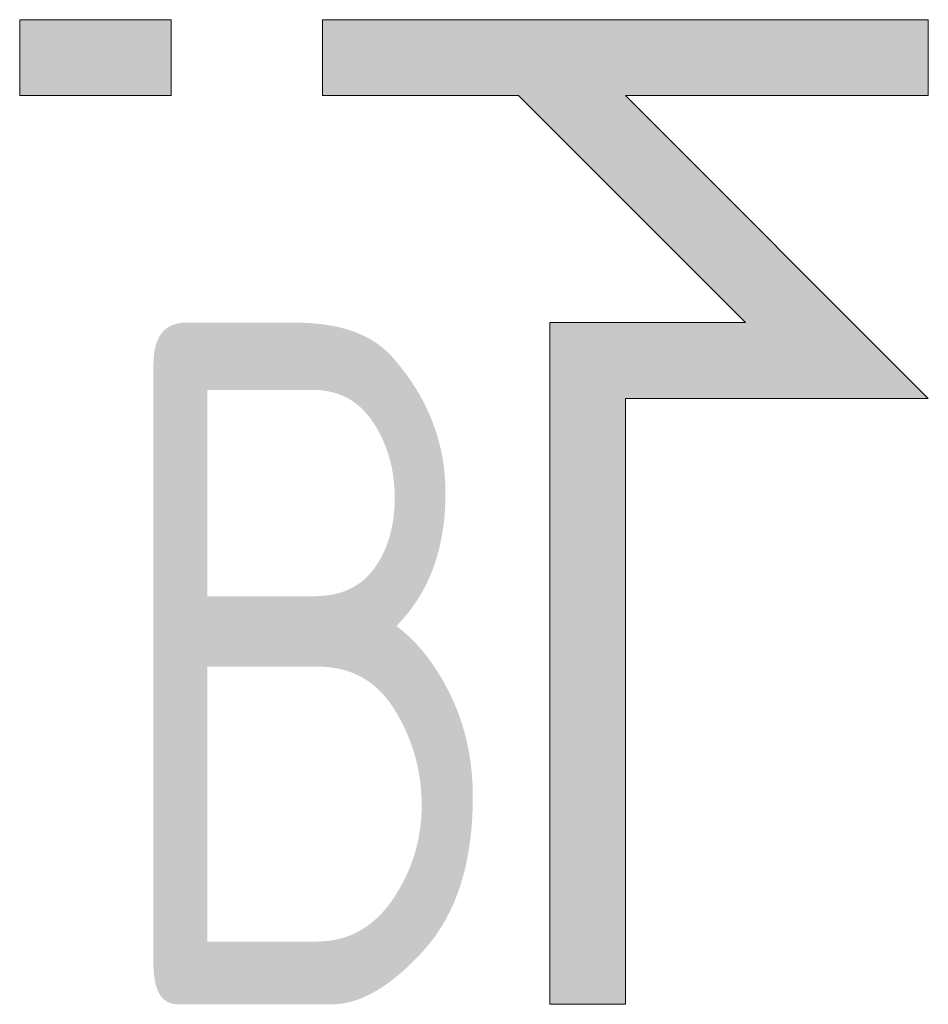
# Model space of a CAD drawing. Header units: millimetres. Extents: x 15940 to 92175, y -24684 to 227664.
# Tile 117 of 132: x 57404 to 57670, y 195495 to 195784. Entities that reach past the tile are written whole.
import ezdxf
from ezdxf.enums import TextEntityAlignment as Align

# ---------------------------------------------------------------- set-up
doc = ezdxf.new("R2010")
doc.units = ezdxf.units.MM
doc.header["$LTSCALE"] = 0.05
doc.layers.add('VZT_50 POPIS - OBECNE', color=7, linetype='Continuous', lineweight=13)
doc.styles.add('EVORA_125', font='isocp.shx', dxfattribs={"width": 0.6, "height": 125})

msp = doc.modelspace()

# ---------------------------------------------------------------- hatches: boundary and pattern name
at = {"layer": 'VZT_50 POPIS - OBECNE'}
h = msp.add_hatch(color=256, dxfattribs=at)
h.dxf.hatch_style = 1
h.paths.add_polyline_path([(57670.4, 195673.27), (57581.51, 195673.27), (57581.51, 195495.49), (57559.29, 195495.49), (57559.29, 195695.49), (57616.75, 195695.49), (57550.08, 195762.15), (57492.62, 195762.15), (57492.62, 195784.38), (57670.4, 195784.38), (57670.4, 195762.15), (57581.51, 195762.15)])
h.paths.add_polyline_path([(57448.18, 195762.15), (57403.73, 195762.15), (57403.73, 195784.38), (57448.18, 195784.38)])

# ---------------------------------------------------------------- linework, layer by layer
for points in [[(57448.18, 195762.15), (57403.73, 195762.15), (57403.73, 195784.38), (57448.18, 195784.38), (57448.18, 195762.15)], [(57581.51, 195495.49), (57559.29, 195495.49), (57559.29, 195695.49), (57616.75, 195695.49), (57550.08, 195762.15), (57492.62, 195762.15), (57492.62, 195784.38), (57670.4, 195784.38), (57670.4, 195762.15)], [(57670.4, 195762.15), (57581.51, 195762.15)], [(57581.51, 195762.15), (57670.4, 195673.27), (57581.51, 195673.27), (57581.51, 195495.49)]]:
    msp.add_lwpolyline(points, dxfattribs=at)

# ---------------------------------------------------------------- texts
at = {"layer": 'VZT_50 POPIS - OBECNE', "style": 'EVORA_125', "width": 0.8}
msp.add_attdef('B', text='B', height=200, dxfattribs=at).set_placement((57550.08, 195435.49), align=Align.BOTTOM_RIGHT)

doc.saveas('drawing.dxf')
